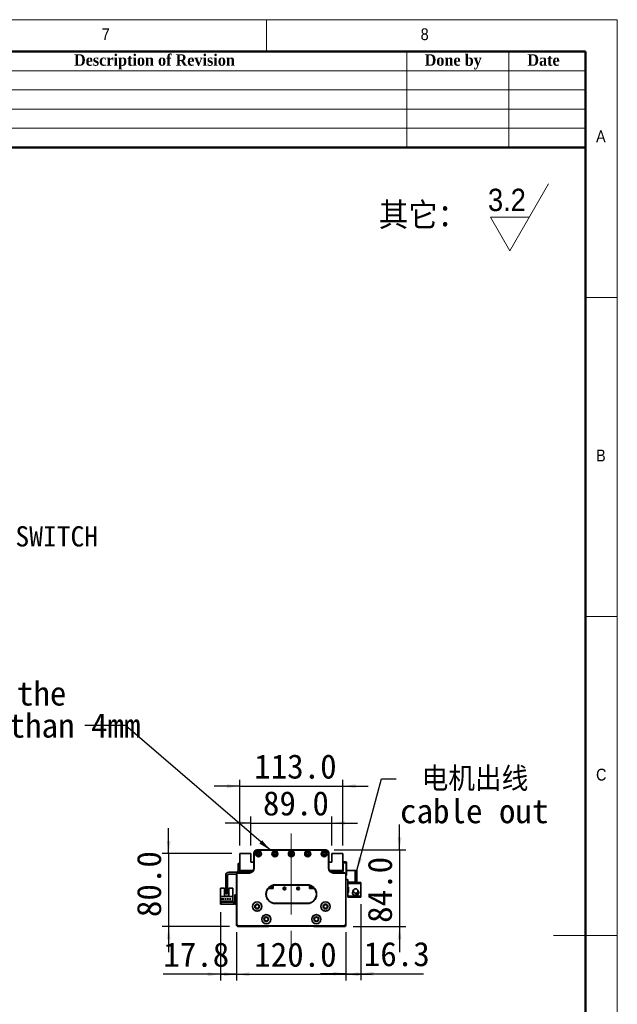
# Model space of a CAD drawing. Header units: millimetres. Extents: x 35 to 2905, y 35 to 2044.
# Tile 7 of 7: x 2249 to 2905, y 964 to 2044. Entities that reach past the tile are written whole.
import ezdxf

# ---------------------------------------------------------------- set-up
doc = ezdxf.new("R2010")
doc.units = ezdxf.units.MM
doc.header["$LTSCALE"] = 7
doc.linetypes.add('CENTERX2', pattern=[20.32, 12.7, -2.54, 2.54, -2.54])
doc.layers.add('黑色实线', color=7, linetype='Continuous')
doc.styles.add('SLDTEXTSTYLE0', font='Gothic.ttf', dxfattribs={"width": 0.913, "bigfont": 'bigfont'})
doc.styles.add('SLDTEXTSTYLE1', font='Gothic.ttf', dxfattribs={"width": 0.913})
doc.styles.add('SLDTEXTSTYLE2', font='timesbd.ttf', dxfattribs={"width": 0.933})
doc.styles.add('SLDTEXTSTYLE8', font='txt')
doc.styles.add('SLDTEXTSTYLE9', font='txt', dxfattribs={"bigfont": 'bigfont'})
doc.dimstyles.new('SLDDIMSTYLE0', dxfattribs={"dimtxt": 26.6, "dimasz": 14, "dimexe": 0, "dimexo": 0.0625, "dimgap": 6.65, "dimtad": 2, "dimdec": 1, "dimrnd": 1e-09, "dimzin": 4, "dimdsep": 46, "dimtxsty": 'SLDTEXTSTYLE8', "dimsah": 1, "dimcen": 0.09, "dimadec": 0, "dimazin": 1, "dimtfac": 1, "dimtdec": 1, "dimtmove": 0, "dimatfit": 0, "dimfxl": 0, "dimfrac": 2, "dimtolj": 1, "dimtzin": 12, "dimarcsym": 0})
doc.dimstyles.new('SLDDIMSTYLE1', dxfattribs={"dimtxt": 26.6, "dimasz": 14, "dimexe": 0, "dimexo": 0.0625, "dimgap": 6.65, "dimtad": 2, "dimdec": 1, "dimrnd": 1e-09, "dimzin": 12, "dimdsep": 46, "dimtxsty": 'SLDTEXTSTYLE8', "dimsah": 1, "dimcen": 0.09, "dimadec": 0, "dimazin": 3, "dimtfac": 1, "dimtdec": 1, "dimtmove": 0, "dimatfit": 0, "dimfxl": 0, "dimfrac": 2, "dimtolj": 1, "dimtzin": 12, "dimarcsym": 0})
doc.dimstyles.new('SLDDIMSTYLE2', dxfattribs={"dimtxt": 0.18, "dimasz": 14, "dimexe": 0, "dimexo": 0.0625, "dimgap": 0, "dimtad": 0, "dimtih": 1, "dimtoh": 1, "dimdec": 0, "dimrnd": 1e-09, "dimzin": 0, "dimdsep": 46, "dimtxsty": 'Standard', "dimsah": 1, "dimcen": 0.09, "dimadec": 0, "dimazin": 0, "dimtfac": 14, "dimtdec": 0, "dimtofl": 0, "dimtmove": 0, "dimatfit": 3, "dimfxl": 0, "dimfrac": 2, "dimtolj": 1, "dimtzin": 0, "dimarcsym": 0})

# ---------------------------------------------------------------- blocks, each defined once
blk = doc.blocks.new('SW_SFSYMBOL_0')
at = {"color": 0, "linetype": 'Continuous', "lineweight": 18}
for p, q in [((24, -36.7), (66.5, 36.8)), ((24, -36.7), (2.8, 0)), ((45.2, 0), (2.8, 0))]:
    blk.add_line(p, q, dxfattribs=at)
at = {"color": 0, "linetype": 'Continuous', "lineweight": 18, "insert": (0, 31.3), "char_height": 24.5, "attachment_point": 1, "style": 'SLDTEXTSTYLE1'}
blk.add_mtext('3.2', dxfattribs=at)
blk = doc.blocks.new('_D')
at = {"layer": '黑色实线'}
for p, q in [((2487.2, 1043.1), (2487.2, 990.1)), ((2607.2, 1043.1), (2607.2, 990.1)), ((2487.2, 997.1), (2459.2, 997.1)), ((2487.2, 997.1), (2607.2, 997.1)), ((2607.2, 997.1), (2635.2, 997.1))]:
    blk.add_line(p, q, dxfattribs=at)
for points in [[(2487.2, 997.1), (2473.2, 999.2), (2473.2, 995)], [(2607.2, 997.1), (2621.2, 995), (2621.2, 999.2)]]:
    blk.add_solid(points, dxfattribs=at)
at = {"layer": '黑色实线', "insert": (2506.5, 1032), "char_height": 26.6, "attachment_point": 1, "style": 'SLDTEXTSTYLE8'}
blk.add_mtext('120.0', dxfattribs=at)
blk = doc.blocks.new('_D_1')
at = {"layer": '黑色实线'}
for p, q in [((2469.4, 1065.2), (2469.4, 990.1)), ((2487.2, 1043.1), (2487.2, 990.1)), ((2469.4, 997.1), (2406.7, 997.1)), ((2469.4, 997.1), (2487.2, 997.1)), ((2487.2, 997.1), (2515.2, 997.1))]:
    blk.add_line(p, q, dxfattribs=at)
for points in [[(2469.4, 997.1), (2455.4, 999.2), (2455.4, 995)], [(2487.2, 997.1), (2501.2, 995), (2501.2, 999.2)]]:
    blk.add_solid(points, dxfattribs=at)
at = {"layer": '黑色实线', "insert": (2406.7, 1032), "char_height": 26.6, "attachment_point": 1, "style": 'SLDTEXTSTYLE8'}
blk.add_mtext('17.8', dxfattribs=at)
blk = doc.blocks.new('_D_2')
at = {"layer": '黑色实线'}
for p, q in [((2623.5, 1073.9), (2623.5, 990.7)), ((2607.2, 1043.1), (2607.2, 990.7)), ((2607.2, 997.7), (2579.2, 997.7)), ((2607.2, 997.7), (2623.5, 997.7)), ((2623.5, 997.7), (2692.4, 997.7))]:
    blk.add_line(p, q, dxfattribs=at)
for points in [[(2607.2, 997.7), (2593.2, 999.8), (2593.2, 995.6)], [(2623.5, 997.7), (2637.5, 995.6), (2637.5, 999.8)]]:
    blk.add_solid(points, dxfattribs=at)
at = {"layer": '黑色实线', "insert": (2626.8, 1032.6), "char_height": 26.6, "attachment_point": 1, "style": 'SLDTEXTSTYLE8'}
blk.add_mtext('16.3', dxfattribs=at)
blk = doc.blocks.new('_D_3')
at = {"layer": '黑色实线'}
for p, q in [((2666, 1133.4), (2666, 1161.4)), ((2594.1, 1133.4), (2673, 1133.4)), ((2666, 1133.4), (2666, 1049.4)), ((2615.1, 1049.4), (2673, 1049.4)), ((2666, 1049.4), (2666, 1021.4))]:
    blk.add_line(p, q, dxfattribs=at)
for points in [[(2666, 1133.4), (2668.1, 1147.4), (2663.9, 1147.4)], [(2666, 1049.4), (2663.9, 1035.4), (2668.1, 1035.4)]]:
    blk.add_solid(points, dxfattribs=at)
at = {"layer": '黑色实线', "insert": (2631.1, 1053.5), "char_height": 26.6, "attachment_point": 1, "rotation": 90, "style": 'SLDTEXTSTYLE8'}
blk.add_mtext('84.0', dxfattribs=at)
blk = doc.blocks.new('_D_4')
at = {"layer": '黑色实线'}
for p, q in [((2412.6, 1129.4), (2412.6, 1157.4)), ((2481.8, 1129.4), (2405.6, 1129.4)), ((2412.6, 1129.4), (2412.6, 1049.4)), ((2479.3, 1049.4), (2405.6, 1049.4)), ((2412.6, 1049.4), (2412.6, 1021.4))]:
    blk.add_line(p, q, dxfattribs=at)
for points in [[(2412.6, 1129.4), (2414.7, 1143.4), (2410.5, 1143.4)], [(2412.6, 1049.4), (2410.5, 1035.4), (2414.7, 1035.4)]]:
    blk.add_solid(points, dxfattribs=at)
at = {"layer": '黑色实线', "insert": (2377.7, 1059.8), "char_height": 26.6, "attachment_point": 1, "rotation": 90, "style": 'SLDTEXTSTYLE8'}
blk.add_mtext('80.0', dxfattribs=at)
blk = doc.blocks.new('_D_5')
at = {"layer": '黑色实线'}
for p, q in [((2490.7, 1138.3), (2490.7, 1210.4)), ((2603.7, 1138.3), (2603.7, 1210.4)), ((2490.7, 1203.4), (2462.7, 1203.4)), ((2490.7, 1203.4), (2603.7, 1203.4)), ((2603.7, 1203.4), (2631.7, 1203.4))]:
    blk.add_line(p, q, dxfattribs=at)
for points in [[(2490.7, 1203.4), (2476.7, 1205.5), (2476.7, 1201.3)], [(2603.7, 1203.4), (2617.7, 1201.3), (2617.7, 1205.5)]]:
    blk.add_solid(points, dxfattribs=at)
at = {"layer": '黑色实线', "insert": (2506.5, 1238.3), "char_height": 26.6, "attachment_point": 1, "style": 'SLDTEXTSTYLE8'}
blk.add_mtext('113.0', dxfattribs=at)
blk = doc.blocks.new('_D_6')
at = {"layer": '黑色实线'}
for p, q in [((2502.7, 1138.3), (2502.7, 1170)), ((2591.7, 1138.3), (2591.7, 1170)), ((2502.7, 1163), (2474.7, 1163)), ((2502.7, 1163), (2591.7, 1163)), ((2591.7, 1163), (2619.7, 1163))]:
    blk.add_line(p, q, dxfattribs=at)
for points in [[(2502.7, 1163), (2488.7, 1165.1), (2488.7, 1160.9)], [(2591.7, 1163), (2605.7, 1160.9), (2605.7, 1165.1)]]:
    blk.add_solid(points, dxfattribs=at)
at = {"layer": '黑色实线', "insert": (2516.1, 1197.9), "char_height": 26.6, "attachment_point": 1, "style": 'SLDTEXTSTYLE8'}
blk.add_mtext('89.0', dxfattribs=at)
blk = doc.blocks.new('SW_NOTE_3')
at = {"layer": '黑色实线', "color": 0, "char_height": 26.6, "attachment_point": 1}
for s, insert, style in [(' 电机出线', (4.1, 13.1), 'SLDTEXTSTYLE9'), ('cable out', (4.1, -22.1), 'SLDTEXTSTYLE8')]:
    blk.add_mtext(s, dxfattribs=dict(at, insert=insert, style=style))
blk = doc.blocks.new('SW_NOTE_4')
at = {"layer": '黑色实线', "color": 0, "char_height": 26.6, "attachment_point": 2, "style": 'SLDTEXTSTYLE8'}
for s, insert in [('The distance between the load plate and the ', (-409.4, 48.4)), ('steel belt protection belt shall be greater than 4mm', (-409.5, 13.2))]:
    blk.add_mtext(s, dxfattribs=dict(at, insert=insert))
blk = doc.blocks.new('SW_NOTE_6')
at = {"layer": '黑色实线', "color": 0, "attachment_point": 2}
for s, insert, char_height, style in [('光电负限位', (71.6, 11.6), 22.23, 'SLDTEXTSTYLE9'), ('NEGATIVE LIMIT SWITCH', (69.5, -17.8), 22.225, 'SLDTEXTSTYLE8')]:
    blk.add_mtext(s, dxfattribs=dict(at, insert=insert, char_height=char_height, style=style))

msp = doc.modelspace()

# ---------------------------------------------------------------- linework, layer by layer
at = {"color": 7, "linetype": 'Continuous', "lineweight": 18}
for p, q in [((2905, 2044), (35, 2044)), ((2520, 2009), (2520, 2044)), ((2905, 35), (2905, 2044)), ((70, 2009), (2870, 2009)), ((2674, 2009), (2674, 1904)), ((2786, 2009), (2786, 1904)), ((2870, 2009), (2870, 1904)), ((2870, 2009), (2870, 70)), ((2030, 1988), (2870, 1988)), ((2030, 1967), (2870, 1967)), ((2030, 1946), (2870, 1946)), ((2030, 1925), (2870, 1925)), ((2905, 1739.5), (2870, 1739.5)), ((2870, 1389.5), (2905, 1389.5)), ((2905, 1039.5), (2835, 1039.5))]:
    msp.add_line(p, q, dxfattribs=at)
at = {"color": 7, "linetype": 'Continuous', "lineweight": 50}
for p, q in [((2870, 2009), (70, 2009)), ((2870, 2009), (2870, 70)), ((2870, 1904), (2030, 1904))]:
    msp.add_line(p, q, dxfattribs=at)
at = {"color": 7, "linetype": 'Continuous', "lineweight": 35}
for p, q in [((2490.71, 1129.44), (2490.71, 1110.94)), ((2502.71, 1129.44), (2490.71, 1129.44)), ((2502.71, 1119.94), (2502.71, 1129.44)), ((2506.18, 1130.64), (2506.18, 1128.64)), ((2506.18, 1130.64), (2506.21, 1130.64)), ((2506.18, 1128.64), (2506.21, 1128.64)), ((2506.21, 1130.44), (2506.51, 1130.44)), ((2506.21, 1113.44), (2506.21, 1130.44)), ((2506.51, 1130.44), (2506.51, 1113.44)), ((2509.21, 1133.44), (2509.21, 1133.14)), ((2509.21, 1133.44), (2585.21, 1133.44)), ((2585.21, 1133.14), (2509.21, 1133.14)), ((2585.21, 1133.44), (2585.21, 1133.14)), ((2588.21, 1130.44), (2587.91, 1130.44)), ((2587.91, 1113.44), (2587.91, 1130.44)), ((2588.2, 1130.64), (2588.23, 1130.64)), ((2588.21, 1130.44), (2588.21, 1113.44)), ((2588.23, 1128.64), (2588.21, 1128.64)), ((2588.23, 1130.64), (2588.23, 1128.64)), ((2603.71, 1129.44), (2591.71, 1129.44)), ((2591.71, 1129.44), (2591.71, 1119.94)), ((2603.71, 1110.94), (2603.71, 1129.44)), ((2488.71, 1118.44), (2490.71, 1118.44)), ((2488.71, 1117.44), (2488.71, 1118.44)), ((2490.71, 1117.44), (2488.71, 1117.44)), ((2488.71, 1117.44), (2488.71, 1110.44)), ((2506.21, 1119.94), (2502.71, 1119.94)), ((2506.51, 1113.44), (2506.21, 1113.44)), ((2588.21, 1113.44), (2587.91, 1113.44)), ((2591.71, 1119.94), (2588.21, 1119.94)), ((2603.71, 1120.44), (2607.41, 1120.44)), ((2607.41, 1119.44), (2603.71, 1119.44)), ((2603.71, 1117.94), (2604.21, 1117.94)), ((2604.21, 1117.94), (2604.21, 1109.94)), ((2607.41, 1119.44), (2607.41, 1120.44)), ((2607.41, 1120.44), (2607.71, 1120.14)), ((2607.41, 1106.44), (2607.41, 1119.44)), ((2607.71, 1119.32), (2607.41, 1119.44)), ((2607.71, 1120.14), (2607.71, 1119.32)), ((2607.71, 1119.32), (2607.71, 1106.57)), ((2475.21, 1105.44), (2475.21, 1086.44)), ((2477.21, 1105.44), (2477.21, 1086.44)), ((2487.21, 1108.94), (2478.71, 1108.94)), ((2487.21, 1106.94), (2478.71, 1106.94)), ((2487.51, 1106.94), (2487.21, 1106.94)), ((2487.21, 1051.94), (2487.21, 1106.94)), ((2487.51, 1106.94), (2487.51, 1052.07)), ((2488.71, 1108.14), (2488.71, 1108.44)), ((2488.71, 1108.44), (2501.21, 1108.44)), ((2501.21, 1108.14), (2488.71, 1108.14)), ((2490.71, 1110.94), (2505.54, 1110.94)), ((2490.71, 1110.94), (2490.71, 1110.44)), ((2491.7, 1109.94), (2492.7, 1110.94)), ((2491.7, 1109.94), (2491.7, 1108.44)), ((2492.3, 1108.89), (2493.25, 1109.84)), ((2492.3, 1108.44), (2492.3, 1108.89)), ((2504.68, 1109.84), (2493.25, 1109.84)), ((2501.21, 1108.14), (2501.21, 1108.44)), ((2503.63, 1110.94), (2503.83, 1110.74)), ((2505.21, 1110.44), (2504.54, 1110.44)), ((2588.88, 1110.94), (2603.71, 1110.94)), ((2589.87, 1110.44), (2589.21, 1110.44)), ((2601.16, 1109.84), (2589.74, 1109.84)), ((2590.79, 1110.94), (2590.58, 1110.74)), ((2590.58, 1110.74), (2590.79, 1110.94)), ((2590.58, 1110.74), (2590.58, 1110.74)), ((2593.21, 1108.44), (2593.21, 1108.14)), ((2593.21, 1108.44), (2605.71, 1108.44)), ((2605.71, 1108.14), (2593.21, 1108.14)), ((2601.16, 1109.84), (2602.11, 1108.89)), ((2602.71, 1109.94), (2601.71, 1110.94)), ((2602.11, 1108.44), (2602.11, 1108.89)), ((2604.21, 1109.94), (2602.71, 1109.94)), ((2602.71, 1108.44), (2602.71, 1109.94)), ((2604.21, 1110.94), (2603.71, 1110.94)), ((2605.71, 1108.44), (2605.71, 1108.14)), ((2607.21, 1106.94), (2606.91, 1106.94)), ((2606.91, 1052.07), (2606.91, 1106.94)), ((2607.21, 1106.94), (2607.21, 1051.94)), ((2607.21, 1106.44), (2607.41, 1106.44)), ((2607.41, 1105.44), (2607.21, 1105.44)), ((2607.71, 1106.57), (2607.41, 1106.44)), ((2607.41, 1105.44), (2607.41, 1106.44)), ((2607.71, 1105.74), (2607.41, 1105.44)), ((2617.11, 1110.94), (2607.71, 1110.94)), ((2607.71, 1106.57), (2607.71, 1105.74)), ((2617.11, 1097.94), (2617.11, 1110.94)), ((2617.11, 1110.94), (2619.11, 1110.94)), ((2619.11, 1110.94), (2619.11, 1097.94)), ((2469.41, 1091.64), (2473.71, 1091.64)), ((2469.41, 1091.64), (2469.41, 1082.34)), ((2473.71, 1082.64), (2473.71, 1091.64)), ((2478.71, 1091.64), (2478.71, 1082.64)), ((2478.71, 1091.64), (2483.01, 1091.64)), ((2483.01, 1091.64), (2483.01, 1082.34)), ((2521.78, 1091.04), (2527.21, 1091.04)), ((2521.86, 1091.14), (2527.21, 1091.14)), ((2524.46, 1091.44), (2522.11, 1091.44)), ((2525.1, 1092.08), (2524.46, 1091.44)), ((2524.6, 1091.44), (2524.46, 1091.44)), ((2524.6, 1091.44), (2525.7, 1092.54)), ((2525.1, 1092.08), (2525.1, 1093.82)), ((2525.7, 1092.54), (2525.7, 1094.11)), ((2527.21, 1091.04), (2527.21, 1094.62)), ((2529.71, 1095.24), (2529.71, 1094.94)), ((2529.71, 1095.24), (2564.71, 1095.24)), ((2564.71, 1094.94), (2529.71, 1094.94)), ((2564.71, 1095.24), (2564.71, 1094.94)), ((2567.21, 1094.62), (2567.21, 1091.04)), ((2567.21, 1091.14), (2572.55, 1091.14)), ((2567.21, 1091.04), (2572.63, 1091.04)), ((2568.21, 1094.31), (2568.21, 1091.14)), ((2569.01, 1093.97), (2569.01, 1092.24)), ((2569.01, 1093.97), (2569.01, 1092.24)), ((2569.01, 1092.24), (2569.81, 1091.44)), ((2569.81, 1091.44), (2569.01, 1092.24)), ((2569.01, 1092.24), (2569.01, 1092.24)), ((2569.31, 1092.08), (2569.31, 1093.82)), ((2569.31, 1092.08), (2569.31, 1093.82)), ((2569.95, 1091.44), (2569.31, 1092.08)), ((2569.31, 1092.08), (2569.31, 1092.08)), ((2569.31, 1092.08), (2569.95, 1091.44)), ((2569.95, 1091.44), (2569.81, 1091.44)), ((2569.81, 1091.44), (2569.81, 1091.44)), ((2572.31, 1091.44), (2569.95, 1091.44)), ((2609.11, 1100.94), (2607.21, 1100.94)), ((2609.11, 1097.94), (2609.11, 1100.94)), ((2617.11, 1097.94), (2609.11, 1097.94)), ((2609.11, 1097.94), (2609.11, 1096.74)), ((2609.11, 1092.74), (2609.11, 1096.74)), ((2609.11, 1096.74), (2623.51, 1096.74)), ((2609.11, 1092.74), (2609.11, 1092.24)), ((2610.11, 1092.74), (2609.11, 1092.74)), ((2609.11, 1092.24), (2609.11, 1087.24)), ((2610.11, 1092.24), (2609.11, 1092.24)), ((2610.11, 1086.74), (2610.11, 1092.74)), ((2615.11, 1097.94), (2615.11, 1097.74)), ((2623.51, 1097.74), (2615.11, 1097.74)), ((2619.11, 1097.94), (2617.11, 1097.94)), ((2623.51, 1097.74), (2623.51, 1096.74)), ((2623.51, 1096.74), (2623.51, 1082.74)), ((2483.01, 1082.34), (2469.41, 1082.34)), ((2469.41, 1082.34), (2469.41, 1076.14)), ((2478.71, 1082.64), (2473.71, 1082.64)), ((2475.21, 1085.44), (2475.21, 1086.44)), ((2475.21, 1086.44), (2477.21, 1086.44)), ((2477.21, 1085.44), (2475.21, 1085.44)), ((2477.21, 1086.44), (2477.21, 1085.44)), ((2483.01, 1076.14), (2483.01, 1082.34)), ((2485.21, 1084.14), (2487.21, 1084.14)), ((2485.21, 1083.14), (2485.21, 1084.14)), ((2487.21, 1083.14), (2485.21, 1083.14)), ((2485.21, 1075.14), (2485.21, 1083.14)), ((2609.11, 1086.74), (2609.11, 1087.24)), ((2609.11, 1087.24), (2610.11, 1087.24)), ((2609.11, 1082.74), (2609.11, 1086.74)), ((2609.11, 1086.74), (2610.11, 1086.74)), ((2609.11, 1082.74), (2609.11, 1081.54)), ((2623.51, 1082.74), (2609.11, 1082.74)), ((2615.11, 1081.54), (2609.11, 1081.54)), ((2614.56, 1087.54), (2614.46, 1086.74)), ((2614.79, 1088.18), (2614.65, 1087.86)), ((2614.67, 1088.32), (2614.7, 1088.33)), ((2614.7, 1085.15), (2614.67, 1085.16)), ((2614.7, 1088.33), (2615.08, 1088.91)), ((2614.86, 1088.25), (2614.7, 1088.33)), ((2614.82, 1088.16), (2614.7, 1088.22)), ((2615.11, 1081.74), (2623.51, 1081.74)), ((2615.11, 1081.74), (2615.11, 1081.54)), ((2620, 1087.3), (2620.03, 1087.32)), ((2623.51, 1082.74), (2623.51, 1081.74)), ((2469.41, 1074.14), (2469.41, 1076.14)), ((2469.41, 1076.14), (2470.41, 1076.14)), ((2470.41, 1074.14), (2469.41, 1074.14)), ((2482.71, 1077.44), (2469.71, 1077.44)), ((2469.71, 1077.44), (2469.71, 1076.74)), ((2469.71, 1076.74), (2482.71, 1076.74)), ((2470.41, 1076.14), (2470.41, 1074.14)), ((2484.21, 1076.14), (2470.41, 1076.14)), ((2484.21, 1074.14), (2470.41, 1074.14)), ((2470.65, 1079.69), (2470.65, 1079.39)), ((2473.15, 1079.69), (2470.65, 1079.69)), ((2470.65, 1079.39), (2473.15, 1079.39)), ((2473.15, 1079.39), (2473.15, 1079.69)), ((2475.69, 1079.69), (2474.19, 1079.69)), ((2474.19, 1079.69), (2474.19, 1079.39)), ((2474.19, 1079.39), (2475.69, 1079.39)), ((2475.69, 1079.39), (2475.69, 1079.69)), ((2478.23, 1079.69), (2476.73, 1079.69)), ((2476.73, 1079.69), (2476.73, 1079.39)), ((2476.73, 1079.39), (2478.23, 1079.39)), ((2478.23, 1079.39), (2478.23, 1079.69)), ((2480.77, 1079.69), (2479.27, 1079.69)), ((2479.27, 1079.69), (2479.27, 1079.39)), ((2479.27, 1079.39), (2480.77, 1079.39)), ((2480.77, 1079.39), (2480.77, 1079.69)), ((2482.71, 1076.74), (2482.71, 1077.44)), ((2484.21, 1076.14), (2484.21, 1074.14)), ((2485.21, 1075.14), (2487.21, 1075.14)), ((2485.21, 1074.14), (2485.21, 1075.14)), ((2487.21, 1074.14), (2485.21, 1074.14)), ((2529.71, 1074.94), (2529.71, 1074.64)), ((2529.71, 1074.94), (2564.71, 1074.94)), ((2564.71, 1074.64), (2529.71, 1074.64)), ((2564.71, 1074.94), (2564.71, 1074.64)), ((2487.51, 1052.07), (2487.21, 1051.94)), ((2489.21, 1049.94), (2487.21, 1051.94)), ((2487.21, 1050.44), (2487.21, 1051.94)), ((2488.21, 1049.44), (2487.21, 1050.44)), ((2487.51, 1052.07), (2489.33, 1050.24)), ((2522.21, 1049.44), (2488.21, 1049.44)), ((2489.33, 1050.24), (2489.21, 1049.94)), ((2605.21, 1049.94), (2489.21, 1049.94)), ((2489.33, 1050.24), (2605.08, 1050.24)), ((2522.21, 1049.44), (2522.71, 1049.94)), ((2572.21, 1049.44), (2571.71, 1049.94)), ((2606.21, 1049.44), (2572.21, 1049.44)), ((2605.08, 1050.24), (2606.91, 1052.07)), ((2605.08, 1050.24), (2605.21, 1049.94)), ((2607.21, 1051.94), (2605.21, 1049.94)), ((2606.21, 1049.44), (2607.21, 1050.44)), ((2606.91, 1052.07), (2607.21, 1051.94)), ((2607.21, 1050.44), (2607.21, 1051.94))]:
    msp.add_line(p, q, dxfattribs=at)
at = {"color": 7, "linetype": 'Continuous', "lineweight": 35, "flags": 128}
msp.add_lwpolyline([(2484.21, 1074.14), (2484.79, 1074.2), (2485.21, 1074.31)], dxfattribs=at)
at = {"color": 7, "linetype": 'Continuous', "lineweight": 35}
for centre, radius in [((2511.21, 1129.19), 3.25), ((2511.21, 1129.19), 3), ((2511.21, 1129.19), 1.6), ((2511.21, 1129.19), 1.25), ((2529.21, 1129.19), 3.25), ((2529.21, 1129.19), 3), ((2529.21, 1129.19), 1.6), ((2529.21, 1129.19), 1.25), ((2547.21, 1129.19), 3.25), ((2547.21, 1129.19), 3), ((2547.21, 1129.19), 1.6), ((2547.21, 1129.19), 1.25), ((2565.21, 1129.19), 3.25), ((2565.21, 1129.19), 3), ((2565.21, 1129.19), 1.6), ((2565.21, 1129.19), 1.25), ((2583.21, 1129.19), 3.25), ((2583.21, 1129.19), 3), ((2583.21, 1129.19), 1.6), ((2583.21, 1129.19), 1.25), ((2539.71, 1091.14), 1.53), ((2539.71, 1091.14), 1.25), ((2554.71, 1091.14), 1.53), ((2554.71, 1091.14), 1.25), ((2509.71, 1071.47), 5.03), ((2509.71, 1071.47), 5), ((2509.71, 1071.47), 2.65), ((2509.71, 1071.47), 2.1), ((2584.71, 1071.47), 5.03), ((2584.71, 1071.47), 5), ((2584.71, 1071.47), 2.65), ((2584.71, 1071.47), 2.1), ((2519.71, 1057.47), 5.03), ((2519.71, 1057.47), 5), ((2519.71, 1057.47), 2.65), ((2519.71, 1057.47), 2.1), ((2574.71, 1057.47), 5.03), ((2574.71, 1057.47), 5), ((2574.71, 1057.47), 2.65), ((2574.71, 1057.47), 2.1)]:
    msp.add_circle(centre, radius, dxfattribs=at)
for centre, radius, start, end in [((2509.21, 1130.44), 3, 90, 180), ((2509.21, 1130.44), 2.7, 90, 180), ((2585.21, 1130.44), 3, 0, 90), ((2585.21, 1130.44), 2.7, 0, 90), ((2501.21, 1113.44), 5.3, 270, 0), ((2501.21, 1113.44), 5, 270, 0), ((2593.21, 1113.44), 5.3, 180, 270), ((2593.21, 1113.44), 5, 180, 270), ((2478.71, 1105.44), 3.5, 90, 180), ((2478.71, 1105.44), 1.5, 90, 180), ((2487.21, 1110.44), 1.5, 270, 0), ((2488.71, 1106.94), 1.5, 90, 180), ((2488.71, 1106.94), 1.2, 90, 180), ((2487.21, 1110.44), 3.5, 325.1501, 0), ((2504.54, 1111.44), 1, 224.99989, 270), ((2589.87, 1111.44), 1, 270, 315.00006), ((2589.87, 1111.44), 1, 270, 315.00006), ((2605.71, 1106.94), 1.5, 0, 90), ((2605.71, 1106.94), 1.2, 0, 90), ((2529.71, 1084.94), 10.3, 90, 270), ((2529.71, 1084.94), 10, 90, 270), ((2564.71, 1084.94), 10.3, 270, 90), ((2564.71, 1084.94), 10, 270, 90), ((2617.71, 1086.74), 3.4, 207.88541, 44.31348), ((2617.71, 1086.74), 3.45, 237.57421, 0), ((2617.71, 1086.74), 2.5, 274.06825, 11.05475), ((2617.71, 1086.74), 2.6, 277.27427, 10.90897), ((2617.71, 1086.74), 3.45, 0, 47.89891), ((2484.21, 1077.14), 1, 270, 0)]:
    msp.add_arc(centre, radius, start, end, dxfattribs=at)
for points, knots in [([(2619.1, 1090.51), (2619.34, 1090.28), (2619.84, 1089.82), (2620.25, 1088.9), (2620.29, 1087.98), (2620.01, 1087.19), (2619.5, 1086.57), (2618.8, 1086.16), (2618, 1085.99), (2617.16, 1086.1), (2616.38, 1086.47), (2615.76, 1087.07), (2615.37, 1087.83), (2615.28, 1088.68), (2615.39, 1089.44), (2615.73, 1090.03), (2616.26, 1090.45), (2616.99, 1090.7), (2617.74, 1090.77), (2618.28, 1090.8), (2618.54, 1090.79), (2618.63, 1090.79), (2618.65, 1090.78), (2618.72, 1090.75), (2618.88, 1090.66), (2619.01, 1090.56), (2619.1, 1090.51)], [0, 0, 0, 0, 0.0648169, 0.1297792, 0.189732, 0.2426188, 0.2944124, 0.3462425, 0.3987241, 0.4521992, 0.5066005, 0.5614516, 0.6160517, 0.6697723, 0.7270678, 0.7653774, 0.8036911, 0.8589085, 0.9142287, 0.9495537, 0.9640006, 0.9648506, 0.9657585, 0.9687099, 0.9805279, 1, 1, 1, 1]), ([(2615.53, 1089.67), (2615.35, 1089.31), (2615.02, 1088.65), (2614.56, 1087.59), (2614.34, 1086.77), (2614.28, 1086.1), (2614.39, 1085.54), (2614.61, 1084.94), (2615.06, 1084.34), (2615.75, 1083.9), (2616.47, 1083.67), (2617.23, 1083.66), (2617.94, 1083.9), (2618.12, 1084.02), (2618.08, 1084.06), (2618.06, 1084.07)], [0, 0, 0, 0, 0.18010117, 0.3300033, 0.44964349, 0.53975099, 0.57462392, 0.60532093, 0.67840235, 0.72140672, 0.76198185, 0.82916139, 0.88866978, 0.96059621, 1, 1, 1, 1]), ([(2619.93, 1085.6), (2620.03, 1085.85), (2620.23, 1086.32), (2620.27, 1086.83), (2620.18, 1087.13), (2620.16, 1087.22)], [0, 0, 0, 0, 0.4359416, 0.8267401, 1, 1, 1, 1])]:
    msp.add_open_spline(points, degree=3, knots=knots, dxfattribs=at)
at = {"layer": '黑色实线', "linetype": 'CENTERX2', "lineweight": 18}
msp.add_line((2547.21, 1151.39), (2547.21, 1007.49), dxfattribs=at)

# ---------------------------------------------------------------- block references
at = {"color": 7, "linetype": 'Continuous', "lineweight": 18}
msp.add_blockref('SW_SFSYMBOL_0', (2763.04, 1827.32), dxfattribs=at)
at = {"layer": '黑色实线', "color": 7}
msp.add_blockref('SW_NOTE_6', (2106.9, 1506.28), dxfattribs=at)
at = {"layer": '黑色实线'}
for name, p in [('SW_NOTE_4', (2320.69, 1270.05)), ('SW_NOTE_3', (2662.46, 1211.48))]:
    msp.add_blockref(name, p, dxfattribs=at)

# ---------------------------------------------------------------- texts
at = {"color": 7, "linetype": 'Continuous', "lineweight": 0}
for s, insert, char_height, attachment_point, style in [('7', (2339.17, 2034.52), 12.96, 1, 'SLDTEXTSTYLE1'), ('8', (2689.17, 2034.52), 12.96, 1, 'SLDTEXTSTYLE1'), ('Description of Revision', (2397.01, 2006.1), 12.6, 2, 'SLDTEXTSTYLE2'), ('Done by', (2724.88, 2006.1), 12.6, 2, 'SLDTEXTSTYLE2'), ('Date', (2824, 2006.1), 12.6, 2, 'SLDTEXTSTYLE2'), ('A', (2881.67, 1922.52), 12.96, 1, 'SLDTEXTSTYLE1'), ('B', (2881.67, 1572.52), 12.96, 1, 'SLDTEXTSTYLE1'), ('C', (2881.67, 1222.52), 12.96, 1, 'SLDTEXTSTYLE1')]:
    msp.add_mtext(s, dxfattribs=dict(at, insert=insert, char_height=char_height, attachment_point=attachment_point, style=style))
at = {"color": 7, "linetype": 'Continuous', "lineweight": 18, "insert": (2643.32, 1843.08), "char_height": 25.929, "attachment_point": 1, "style": 'SLDTEXTSTYLE0'}
msp.add_mtext('其它：', dxfattribs=at)

# ---------------------------------------------------------------- dimensions: what is measured, and where the dimension line sits
at = {"layer": '黑色实线'}
for base, p1, p2, dimstyle, picture, middle in [((2603.71, 1203.44), (2490.71, 1129.44), (2603.71, 1129.44), 'SLDDIMSTYLE0', '_D_5', (2548.91, 1203.44)), ((2591.71, 1163.05), (2502.71, 1129.44), (2591.71, 1129.44), 'SLDDIMSTYLE0', '_D_6', (2548.91, 1163.05)), ((2623.51, 997.71), (2607.21, 1051.94), (2623.51, 1082.74), 'SLDDIMSTYLE1', '_D_2', (2659.59, 997.71)), ((2487.21, 997.08), (2469.41, 1074.14), (2487.21, 1051.94), 'SLDDIMSTYLE1', '_D_1', (2439.49, 997.08)), ((2607.21, 997.08), (2487.21, 1051.94), (2607.21, 1051.94), 'SLDDIMSTYLE0', '_D', (2548.91, 997.08))]:
    dim = msp.add_linear_dim(base=base, p1=p1, p2=p2, dimstyle=dimstyle, dxfattribs=at)
    dim.commit()
    dim.dimension.update_dxf_attribs({"geometry": picture, "text_midpoint": middle, "dimtype": 160})
for base, p1, p2, picture, middle in [((2412.55, 1049.44), (2490.71, 1129.44), (2488.21, 1049.44), '_D_4', (2412.55, 1092.57)), ((2666.03, 1049.44), (2585.21, 1133.44), (2606.21, 1049.44), '_D_3', (2666.03, 1086.31))]:
    dim = msp.add_linear_dim(base=base, p1=p1, p2=p2, angle=90, dimstyle='SLDDIMSTYLE0', dxfattribs=at)
    dim.commit()
    dim.dimension.update_dxf_attribs({"geometry": picture, "text_midpoint": middle, "dimtype": 160})

# ---------------------------------------------------------------- leaders
for points in [[(2524.29, 1133.14), (2365.14, 1270.05), (2320.69, 1270.05)], [(2619.11, 1110.94), (2646.05, 1211.48), (2662.46, 1211.48)]]:
    msp.add_leader(points, dimstyle='SLDDIMSTYLE2', dxfattribs=at)

doc.saveas('drawing.dxf')
